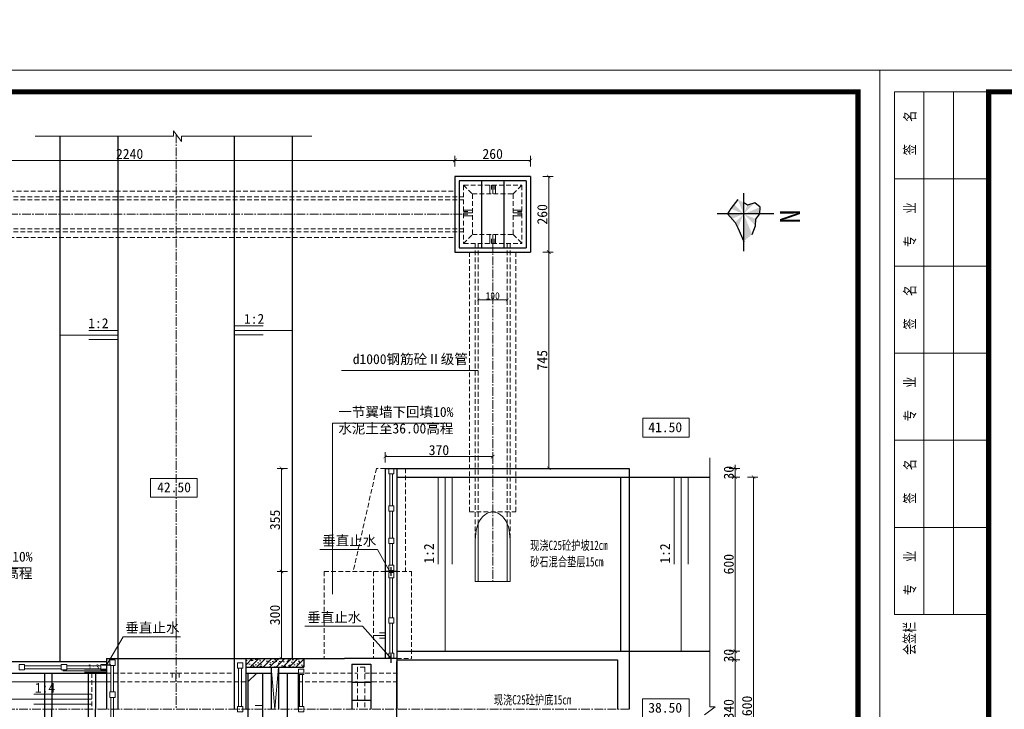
# Model space of a CAD drawing. Extents: x -13074 to 1448651, y 3648755 to 8081248.
# Tile 30 of 173: x 557729 to 558068, y 3858562 to 3858800. Entities that reach past the tile are written whole.
import ezdxf

# ---------------------------------------------------------------- set-up
doc = ezdxf.new("R2010")
doc.units = 0
doc.header["$PDMODE"] = 32
doc.header["$PDSIZE"] = 0.2
doc.linetypes.add('CENTER2', pattern=[1.125, 0.75, -0.125, 0.125, -0.125])
doc.linetypes.add('HIDDEN2', pattern=[0.1875, 0.125, -0.0625])
doc.layers.get('0').update_dxf_attribs({"linetype": 'CONTINUOUS'})
doc.layers.get('Defpoints').update_dxf_attribs({"linetype": 'CONTINUOUS'})
for name, color, linetype, lineweight in [('0.09标注线', 3, 'CONTINUOUS', 9), ('0.15红线', 1, 'CONTINUOUS', 15), ('0.15虚线', 1, 'HIDDEN2', 15), ('0.30粗线', 7, 'CONTINUOUS', 30), ('2000图框', 7, 'CONTINUOUS', 30), ('SHEET', 1, 'CONTINUOUS', 15), ('新建路', 7, 'CONTINUOUS', 40), ('细实线', 3, 'CONTINUOUS', 20)]:
    doc.layers.add(name, color=color, linetype=linetype, lineweight=lineweight)
doc.layers.add('DIM', color=3, linetype='CONTINUOUS')
doc.layers.add('PUB_DIM', color=3, linetype='CONTINUOUS')
doc.styles.add('-仿宋_GB2312', font='FangSong_GB2312.ttf')
doc.styles.add('FHZ', font='FangSong_GB2312.ttf', dxfattribs={"width": 0.707, "height": 300})
doc.styles.add('TSSD_Dimension', font='tssdeng.shx', dxfattribs={"width": 0.7, "bigfont": '1hztxt.shx'})
doc.dimstyles.new('TSSD_100_100', dxfattribs={"dimtxt": 300, "dimasz": 100, "dimexe": 100, "dimexo": 250, "dimgap": 100, "dimtad": 1, "dimdec": 0, "dimzin": 0, "dimdsep": 46, "dimtxsty": 'TSSD_Dimension', "dimblk": 'ARCHTICK', "dimcen": 0, "dimdle": 100, "dimclrt": 7, "dimadec": 0, "dimazin": 0, "dimtfac": 1, "dimtdec": 0, "dimtix": 1, "dimtmove": 2, "dimatfit": 3, "dimfxl": 1, "dimtolj": 1, "dimtzin": 0, "dimarcsym": 0})
doc.dimstyles.new('zzzz STANDARD', dxfattribs={"dimtxt": 2.3, "dimasz": 1, "dimexe": 1.25, "dimexo": 1.5, "dimgap": 0.2, "dimtad": 1, "dimdec": 0, "dimlfac": 10, "dimzin": 0, "dimdsep": 46, "dimtxsty": '-仿宋_GB2312', "dimblk": 'ARCHTICK', "dimcen": 0.09, "dimadec": 0, "dimazin": 0, "dimtfac": 1, "dimtdec": 0, "dimtix": 1, "dimtmove": 2, "dimatfit": 3, "dimfxl": 1.7, "dimfxlon": 1, "dimtolj": 1, "dimtzin": 0, "dimlwd": 9, "dimlwe": 9, "dimarcsym": 0})
doc.dimstyles.new('副本 (5) (2) STANDARD', dxfattribs={"dimtxt": 2.3, "dimasz": 1, "dimexe": 1.25, "dimexo": 1.5, "dimgap": 0.2, "dimtad": 1, "dimdec": 1, "dimzin": 0, "dimdsep": 46, "dimtxsty": '-仿宋_GB2312', "dimblk": 'ARCHTICK', "dimcen": 0.09, "dimadec": 0, "dimazin": 0, "dimtfac": 1, "dimtdec": 1, "dimtix": 1, "dimtmove": 2, "dimatfit": 3, "dimfxl": 1.7, "dimfxlon": 1, "dimtolj": 1, "dimtzin": 0, "dimlwd": 9, "dimlwe": 9, "dimarcsym": 0})

# ---------------------------------------------------------------- blocks, each defined once
blk = doc.blocks.new('_ARCHTICK')
at = {"color": 0, "linetype": 'ByBlock', "const_width": 0.15}
blk.add_lwpolyline([(-0.5, -0.5), (0.5, 0.5)], dxfattribs=at)
blk = doc.blocks.new('*D2132')
at = {"layer": '0.09标注线', "color": 0, "linetype": 'Continuous', "lineweight": 9}
for p, q in [((557973.6, 3858642.31), (557977.22, 3858642.31)), ((557975.7, 3858642.31), (557975.7, 3858582.31)), ((557973.6, 3858582.31), (557977.22, 3858582.31))]:
    blk.add_line(p, q, dxfattribs=at)
at = {"layer": 'Defpoints', "color": 0, "linetype": 'Continuous', "lineweight": 13}
for p in [(557936.19, 3858642.31, 0.15), (557939.19, 3858582.31), (557975.7, 3858582.31)]:
    blk.add_point(p, dxfattribs=at)
at = {"layer": '0.09标注线', "color": 0, "linetype": 'Continuous', "lineweight": 9, "xscale": 1.21, "yscale": 1.21, "zscale": 1.21}
for p, rotation in [((557975.7, 3858642.31), 90), ((557975.7, 3858582.31), 270)]:
    blk.add_blockref('_ARCHTICK', p, dxfattribs=dict(at, rotation=rotation))
at = {"layer": '0.09标注线', "color": 0, "linetype": 'Continuous', "lineweight": 13, "insert": (557973.47, 3858612.31), "char_height": 3.45, "attachment_point": 5, "rotation": 90, "style": '-仿宋_GB2312'}
blk.add_mtext('\\A1;600', dxfattribs=at)
blk = doc.blocks.new('*D2133')
at = {"layer": '0.09标注线', "color": 0, "linetype": 'Continuous', "lineweight": 9}
for p, q in [((557973.6, 3858582.31), (557977.22, 3858582.31)), ((557975.7, 3858582.31), (557975.7, 3858583.52)), ((557975.7, 3858582.31), (557975.7, 3858579.31)), ((557973.6, 3858579.31), (557977.22, 3858579.31)), ((557975.7, 3858579.31), (557975.7, 3858578.1))]:
    blk.add_line(p, q, dxfattribs=at)
at = {"layer": 'Defpoints', "color": 0, "linetype": 'Continuous', "lineweight": 13}
for p in [(557939.19, 3858582.31), (557935.19, 3858579.31), (557975.7, 3858579.31)]:
    blk.add_point(p, dxfattribs=at)
at = {"layer": '0.09标注线', "color": 0, "linetype": 'Continuous', "lineweight": 9, "xscale": 1.21, "yscale": 1.21, "zscale": 1.21}
for p, rotation in [((557975.7, 3858582.31), 270), ((557975.7, 3858579.31), 90)]:
    blk.add_blockref('_ARCHTICK', p, dxfattribs=dict(at, rotation=rotation))
at = {"layer": '0.09标注线', "color": 0, "linetype": 'Continuous', "lineweight": 13, "insert": (557973.47, 3858580.81), "char_height": 3.45, "attachment_point": 5, "rotation": 90, "style": '-仿宋_GB2312'}
blk.add_mtext('\\A1;30', dxfattribs=at)
blk = doc.blocks.new('*D2137')
at = {"layer": '0.09标注线', "color": 0, "linetype": 'Continuous', "lineweight": 9}
for p, q in [((557973.6, 3858579.31), (557977.22, 3858579.31)), ((557975.7, 3858545.32), (557975.7, 3858579.31)), ((557973.6, 3858545.32), (557977.22, 3858545.32))]:
    blk.add_line(p, q, dxfattribs=at)
at = {"layer": 'Defpoints', "color": 0, "linetype": 'Continuous', "lineweight": 13}
for p in [(557935.19, 3858579.31), (557975.7, 3858579.31), (557935.19, 3858545.32, 0.14)]:
    blk.add_point(p, dxfattribs=at)
at = {"layer": '0.09标注线', "color": 0, "linetype": 'Continuous', "lineweight": 9, "xscale": 1.21, "yscale": 1.21, "zscale": 1.21}
for p, rotation in [((557975.7, 3858579.31), 90), ((557975.7, 3858545.32), 270)]:
    blk.add_blockref('_ARCHTICK', p, dxfattribs=dict(at, rotation=rotation))
at = {"layer": '0.09标注线', "color": 0, "linetype": 'Continuous', "lineweight": 13, "insert": (557973.47, 3858562.32), "char_height": 3.45, "attachment_point": 5, "rotation": 90, "style": '-仿宋_GB2312'}
blk.add_mtext('\\A1;340', dxfattribs=at)
blk = doc.blocks.new('*D2138')
at = {"layer": '0.09标注线', "color": 0, "linetype": 'Continuous', "lineweight": 9}
for p, q in [((557979.89, 3858642.31), (557983.51, 3858642.31)), ((557981.99, 3858642.31), (557981.99, 3858482.31)), ((557979.89, 3858482.31), (557983.51, 3858482.31))]:
    blk.add_line(p, q, dxfattribs=at)
at = {"layer": 'Defpoints', "color": 0, "linetype": 'Continuous', "lineweight": 13}
for p in [(557939.19, 3858642.31, 0.16), (557939.19, 3858482.31, 0.16), (557981.99, 3858482.31)]:
    blk.add_point(p, dxfattribs=at)
at = {"layer": '0.09标注线', "color": 0, "linetype": 'Continuous', "lineweight": 9, "xscale": 1.21, "yscale": 1.21, "zscale": 1.21}
for p, rotation in [((557981.99, 3858642.31), 90), ((557981.99, 3858482.31), 270)]:
    blk.add_blockref('_ARCHTICK', p, dxfattribs=dict(at, rotation=rotation))
at = {"layer": '0.09标注线', "color": 0, "linetype": 'Continuous', "lineweight": 13, "insert": (557979.77, 3858562.31), "char_height": 3.45, "attachment_point": 5, "rotation": 90, "style": '-仿宋_GB2312'}
blk.add_mtext('\\A1;1600', dxfattribs=at)
blk = doc.blocks.new('*D2152')
at = {"layer": '0.09标注线', "color": 0, "linetype": 'Continuous', "lineweight": 9}
for p, q in [((557975.7, 3858645.31), (557975.7, 3858646.52)), ((557973.6, 3858645.31), (557977.22, 3858645.31)), ((557975.7, 3858642.31), (557975.7, 3858645.31)), ((557973.6, 3858642.31), (557977.22, 3858642.31)), ((557975.7, 3858642.31), (557975.7, 3858641.1))]:
    blk.add_line(p, q, dxfattribs=at)
at = {"layer": 'Defpoints', "color": 0, "linetype": 'Continuous', "lineweight": 13}
for p in [(557939.19, 3858645.31, -0.38), (557975.7, 3858645.31), (557939.19, 3858642.31, -0.38)]:
    blk.add_point(p, dxfattribs=at)
at = {"layer": '0.09标注线', "color": 0, "linetype": 'Continuous', "lineweight": 9, "xscale": 1.21, "yscale": 1.21, "zscale": 1.21}
for p, rotation in [((557975.7, 3858645.31), 270), ((557975.7, 3858642.31), 90)]:
    blk.add_blockref('_ARCHTICK', p, dxfattribs=dict(at, rotation=rotation))
at = {"layer": '0.09标注线', "color": 0, "linetype": 'Continuous', "lineweight": 13, "insert": (557973.47, 3858643.81), "char_height": 3.45, "attachment_point": 5, "rotation": 90, "style": '-仿宋_GB2312'}
blk.add_mtext('\\A1;30', dxfattribs=at)
blk = doc.blocks.new('*D2155')
at = {"layer": '0.09标注线', "color": 0, "linetype": 'Continuous', "lineweight": 9}
for p, q in [((557821.57, 3858609.81), (557817.95, 3858609.81)), ((557819.47, 3858609.81), (557819.47, 3858579.81)), ((557821.57, 3858579.81), (557817.95, 3858579.81))]:
    blk.add_line(p, q, dxfattribs=at)
at = {"layer": 'Defpoints', "color": 0, "linetype": 'Continuous', "lineweight": 13}
for p in [(557834.19, 3858609.81, 0), (557819.47, 3858579.81), (557851.19, 3858579.81)]:
    blk.add_point(p, dxfattribs=at)
at = {"layer": '0.09标注线', "color": 0, "linetype": 'Continuous', "lineweight": 9, "xscale": 1.21, "yscale": 1.21, "zscale": 1.21}
for p, rotation in [((557819.47, 3858609.81), 90), ((557819.47, 3858579.81), 270)]:
    blk.add_blockref('_ARCHTICK', p, dxfattribs=dict(at, rotation=rotation))
at = {"layer": '0.09标注线', "color": 0, "linetype": 'Continuous', "lineweight": 13, "insert": (557817.25, 3858594.81), "char_height": 3.45, "attachment_point": 5, "rotation": 90, "style": '-仿宋_GB2312'}
blk.add_mtext('\\A1;300', dxfattribs=at)
blk = doc.blocks.new('*D2156')
at = {"layer": '0.09标注线', "color": 0, "linetype": 'Continuous', "lineweight": 9}
for p, q in [((557821.57, 3858645.31), (557817.95, 3858645.31)), ((557819.47, 3858609.81), (557819.47, 3858645.31)), ((557821.57, 3858609.81), (557817.95, 3858609.81))]:
    blk.add_line(p, q, dxfattribs=at)
at = {"layer": 'Defpoints', "color": 0, "linetype": 'Continuous', "lineweight": 13}
for p in [(557819.47, 3858645.31), (557855.19, 3858645.31, -0.54), (557834.19, 3858609.81, -0.54)]:
    blk.add_point(p, dxfattribs=at)
at = {"layer": '0.09标注线', "color": 0, "linetype": 'Continuous', "lineweight": 9, "xscale": 1.21, "yscale": 1.21, "zscale": 1.21}
for p, rotation in [((557819.47, 3858645.31), 90), ((557819.47, 3858609.81), 270)]:
    blk.add_blockref('_ARCHTICK', p, dxfattribs=dict(at, rotation=rotation))
at = {"layer": '0.09标注线', "color": 0, "linetype": 'Continuous', "lineweight": 13, "insert": (557817.25, 3858627.56), "char_height": 3.45, "attachment_point": 5, "rotation": 90, "style": '-仿宋_GB2312'}
blk.add_mtext('\\A1;355', dxfattribs=at)
blk = doc.blocks.new('*D2175')
at = {"layer": '0.09标注线', "color": 0, "linetype": 'Continuous', "lineweight": 9}
for p, q in [((557879.19, 3858749.28), (557879.19, 3858752.9)), ((557905.19, 3858749.28), (557905.19, 3858752.9)), ((557879.19, 3858751.38), (557905.19, 3858751.38))]:
    blk.add_line(p, q, dxfattribs=at)
at = {"layer": 'Defpoints', "color": 0, "linetype": 'Continuous', "lineweight": 13}
for p in [(557905.19, 3858751.38), (557879.19, 3858745.81, 0.08), (557905.19, 3858745.81, 0.08)]:
    blk.add_point(p, dxfattribs=at)
at = {"layer": '0.09标注线', "color": 0, "linetype": 'Continuous', "lineweight": 9, "xscale": 1.21, "yscale": 1.21, "zscale": 1.21, "rotation": 180}
blk.add_blockref('_ARCHTICK', (557879.19, 3858751.38), dxfattribs=at)
at = {"layer": '0.09标注线', "color": 0, "linetype": 'Continuous', "lineweight": 9, "xscale": 1.21, "yscale": 1.21, "zscale": 1.21}
blk.add_blockref('_ARCHTICK', (557905.19, 3858751.38), dxfattribs=at)
at = {"layer": '0.09标注线', "color": 0, "linetype": 'Continuous', "lineweight": 13, "insert": (557892.19, 3858753.6), "char_height": 3.45, "attachment_point": 5, "style": '-仿宋_GB2312'}
blk.add_mtext('\\A1;260', dxfattribs=at)
blk = doc.blocks.new('*D2176')
at = {"layer": '0.09标注线', "color": 0, "linetype": 'Continuous', "lineweight": 9}
for p, q in [((557909.4, 3858745.81), (557913.02, 3858745.81)), ((557911.5, 3858745.81), (557911.5, 3858719.81)), ((557909.4, 3858719.81), (557913.02, 3858719.81))]:
    blk.add_line(p, q, dxfattribs=at)
at = {"layer": 'Defpoints', "color": 0, "linetype": 'Continuous', "lineweight": 13}
for p in [(557892.19, 3858745.81, 0.08), (557892.19, 3858719.81, 0.08), (557911.5, 3858719.81)]:
    blk.add_point(p, dxfattribs=at)
at = {"layer": '0.09标注线', "color": 0, "linetype": 'Continuous', "lineweight": 9, "xscale": 1.21, "yscale": 1.21, "zscale": 1.21}
for p, rotation in [((557911.5, 3858745.81), 90), ((557911.5, 3858719.81), 270)]:
    blk.add_blockref('_ARCHTICK', p, dxfattribs=dict(at, rotation=rotation))
at = {"layer": '0.09标注线', "color": 0, "linetype": 'Continuous', "lineweight": 13, "insert": (557909.27, 3858732.81), "char_height": 3.45, "attachment_point": 5, "rotation": 90, "style": '-仿宋_GB2312'}
blk.add_mtext('\\A1;260', dxfattribs=at)
blk = doc.blocks.new('*D2177')
at = {"layer": '0.09标注线', "color": 0, "linetype": 'Continuous', "lineweight": 9}
for p, q in [((557909.4, 3858719.81), (557913.02, 3858719.81)), ((557911.5, 3858719.81), (557911.5, 3858645.31)), ((557909.4, 3858645.31), (557913.02, 3858645.31))]:
    blk.add_line(p, q, dxfattribs=at)
at = {"layer": 'Defpoints', "color": 0, "linetype": 'Continuous', "lineweight": 13}
for p in [(557879.19, 3858719.81, -0.26), (557878.1, 3858645.31, -0.2), (557911.5, 3858645.31)]:
    blk.add_point(p, dxfattribs=at)
at = {"layer": '0.09标注线', "color": 0, "linetype": 'Continuous', "lineweight": 9, "xscale": 1.21, "yscale": 1.21, "zscale": 1.21}
for p, rotation in [((557911.5, 3858719.81), 90), ((557911.5, 3858645.31), 270)]:
    blk.add_blockref('_ARCHTICK', p, dxfattribs=dict(at, rotation=rotation))
at = {"layer": '0.09标注线', "color": 0, "linetype": 'Continuous', "lineweight": 13, "insert": (557909.27, 3858682.56), "char_height": 3.45, "attachment_point": 5, "rotation": 90, "style": '-仿宋_GB2312'}
blk.add_mtext('\\A1;745', dxfattribs=at)
blk = doc.blocks.new('*D2178')
at = {"layer": '0.09标注线', "color": 0, "linetype": 'Continuous', "lineweight": 9}
for p, q in [((557655.19, 3858749.28), (557655.19, 3858752.9)), ((557879.19, 3858749.28), (557879.19, 3858752.9)), ((557655.19, 3858751.38), (557879.19, 3858751.38))]:
    blk.add_line(p, q, dxfattribs=at)
at = {"layer": 'Defpoints', "color": 0, "linetype": 'Continuous', "lineweight": 13}
for p in [(557879.19, 3858751.38), (557655.19, 3858719.81, -0.52), (557879.19, 3858719.81, -0.26)]:
    blk.add_point(p, dxfattribs=at)
at = {"layer": '0.09标注线', "color": 0, "linetype": 'Continuous', "lineweight": 9, "xscale": 1.21, "yscale": 1.21, "zscale": 1.21, "rotation": 180}
blk.add_blockref('_ARCHTICK', (557655.19, 3858751.38), dxfattribs=at)
at = {"layer": '0.09标注线', "color": 0, "linetype": 'Continuous', "lineweight": 9, "xscale": 1.21, "yscale": 1.21, "zscale": 1.21}
blk.add_blockref('_ARCHTICK', (557879.19, 3858751.38), dxfattribs=at)
at = {"layer": '0.09标注线', "color": 0, "linetype": 'Continuous', "lineweight": 13, "insert": (557767.19, 3858753.6), "char_height": 3.45, "attachment_point": 5, "style": '-仿宋_GB2312'}
blk.add_mtext('\\A1;2240', dxfattribs=at)
blk = doc.blocks.new('*D1656')
at = {"layer": 'Defpoints', "color": 0, "lineweight": 13}
for p in [(795706, 267581), (795535, 266220), (795733, 266164), (795134, 265865), (795134, 265865)]:
    blk.add_point(p, dxfattribs=at)
at = {"layer": 'PUB_DIM', "color": 0, "lineweight": -2}
blk.add_arc((795134, 265865), 536, 26.5651, 71.5651, dxfattribs=at)
at = {"layer": 'PUB_DIM', "color": 0, "lineweight": -2, "xscale": 100, "yscale": 100, "zscale": 100}
for p, rotation in [((795303, 266373), 161.5650511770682), ((795614, 266104), 296.5650511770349)]:
    blk.add_blockref('_ARCHTICK', p, dxfattribs=dict(at, rotation=rotation))
blk = doc.blocks.new('*D3561')
at = {"layer": '0.09标注线', "color": 0, "linetype": 'Continuous', "lineweight": 9}
for p, q in [((557855.19, 3858647.29), (557855.19, 3858650.87)), ((557892.19, 3858647.29), (557892.19, 3858650.87)), ((557855.19, 3858649.35), (557892.19, 3858649.35))]:
    blk.add_line(p, q, dxfattribs=at)
at = {"layer": 'Defpoints', "color": 0, "linetype": 'Continuous', "lineweight": 13}
for p in [(557892.19, 3858649.35), (557855.19, 3858645.31, -0.83), (557892.19, 3858645.31, -0.83)]:
    blk.add_point(p, dxfattribs=at)
at = {"layer": '0.09标注线', "color": 0, "linetype": 'Continuous', "lineweight": 9, "xscale": 1.21, "yscale": 1.21, "zscale": 1.21, "rotation": 180}
blk.add_blockref('_ARCHTICK', (557855.19, 3858649.35), dxfattribs=at)
at = {"layer": '0.09标注线', "color": 0, "linetype": 'Continuous', "lineweight": 9, "xscale": 1.21, "yscale": 1.21, "zscale": 1.21}
blk.add_blockref('_ARCHTICK', (557892.19, 3858649.35), dxfattribs=at)
at = {"layer": '0.09标注线', "color": 0, "linetype": 'Continuous', "lineweight": 13, "insert": (557873.69, 3858651.58), "char_height": 3.45, "attachment_point": 5, "style": '-仿宋_GB2312'}
blk.add_mtext('\\A1;370', dxfattribs=at)
blk = doc.blocks.new('123')
at = {"layer": 'PUB_DIM', "color": 7}
dim = blk.add_angular_dim_2l(base=(795535.2, 266220.4), line1=((795732.5, 266163.8), (795133.8, 265864.5)), line2=((795133.8, 265864.5), (795706, 267580.9)), text=' ', dimstyle='TSSD_100_100', dxfattribs=at)
dim.commit()
dim.dimension.update_dxf_attribs({"geometry": '*D1656', "text_midpoint": (426562.1, 722353.3)})

msp = doc.modelspace()

# ---------------------------------------------------------------- hatches: boundary and pattern name
at = {"layer": '0.09标注线', "linetype": 'Continuous', "lineweight": 13}
h = msp.add_hatch(dxfattribs=at)
h.set_pattern_fill('AR-CONC', color=256, scale=0.02, style=0)
h.set_pattern_definition([(50, (557804.1894, 3858576.814), (3.6437, -0.3188), [0.381, -4.191]), (355, (557804.1894, 3858576.814), (-0.70486, 3.82113), [0.3048, -3.3528]), (100.451, (557804.493, 3858576.7875), (2.93885, 3.50233), [0.3238, -3.5618]), (46.184, (557804.1894, 3858577.83), (5.4216, -0.84085), [0.5715, -6.2865]), (96.636, (557804.641, 3858577.76), (4.7481, 4.9485), [0.4857, -5.3427]), (351.184, (557804.1894, 3858577.83), (4.7481, 4.9485), [0.4572, -5.0292]), (21, (557804.6974, 3858577.576), (3.0323, -2.0453), [0.381, -4.191]), (326, (557804.6974, 3858577.576), (1.23604, 3.68376), [0.3048, -3.3528]), (71.451, (557804.95, 3858577.4056), (4.26833, 1.63846), [0.3238, -3.5618]), (37.5, (557804.1894, 3858576.814), (0.06177, 1.6911), [0, -3.31216, 0, -3.4036, 0, -3.3655]), (7.5, (557804.1894, 3858576.814), (1.3364, 2.00361), [0, -1.94056, 0, -3.23596, 0, -1.2827]), (327.5, (557803.0565, 3858576.814), (2.71181, -0.114575), [0, -1.27, 0, -3.9624, 0, -5.2578]), (317.5, (557802.5485, 3858576.814), (2.96258, 0.50853), [0, -1.651, 0, -2.63144, 0, -3.7338])])
h.paths.add_polyline_path([(557807.189, 3858579.814), (557807.189, 3858576.814), (557807.189, 3858576.814), (557807.189, 3858579.814)])
h.paths.add_polyline_path([(557827.19, 3858576.814), (557827.19, 3858579.814), (557807.189, 3858579.814), (557807.189, 3858576.814)])
h = msp.add_hatch(dxfattribs=at)
h.set_pattern_fill('ANSI31', color=256, scale=0.5, style=0)
h.set_pattern_definition([(45, (557804.1894, 3858576.814), (-1.12253, 1.12253), [])])
h.paths.add_polyline_path([(557807.189, 3858579.814), (557807.189, 3858576.814), (557807.189, 3858576.814), (557807.189, 3858579.814)])
h.paths.add_polyline_path([(557827.19, 3858576.814), (557827.19, 3858579.814), (557807.189, 3858579.814), (557807.189, 3858576.814)])
at = {"layer": '2000图框', "lineweight": -3}
h = msp.add_hatch(color=7, dxfattribs=at)
h.paths.add_polyline_path([(557981.509, 3858725.903), (557978.594, 3858732.932), (557978.598, 3858723.487)])
h.paths.add_polyline_path([(557982.713, 3858728.816), (557982.8, 3858731.192), (557978.594, 3858732.932)])
h.paths.add_polyline_path([(557984.128, 3858732.934), (557984.226, 3858735.268), (557978.594, 3858732.932)])
h.paths.add_polyline_path([(557982.425, 3858736.767), (557979.868, 3858736.011), (557978.594, 3858732.932)])
h.paths.add_polyline_path([(557978.594, 3858732.932), (557978.592, 3858736.909), (557976.538, 3858737.887)])
h.paths.add_polyline_path([(557978.594, 3858732.932), (557975.285, 3858736.237), (557974.165, 3858734.764)])
h.paths.add_polyline_path([(557978.594, 3858732.932), (557973.06, 3858732.929), (557974.565, 3858731.261)])
h.paths.add_polyline_path([(557978.594, 3858732.932), (557975.685, 3858730.02), (557976.623, 3858728.167)])

# ---------------------------------------------------------------- linework, layer by layer
at = {"layer": '0.09标注线', "ltscale": 0.005}
for p, q in [((557734.726, 3858759.722, -0.553), (557782.289, 3858759.722, -0.553)), ((557782.289, 3858761.587, -0.553), (557785.019, 3858757.858, -0.553)), ((557782.289, 3858759.722, -0.553), (557782.289, 3858761.587, -0.553)), ((557785.019, 3858759.722, -0.553), (557829.936, 3858759.722, -0.553)), ((557785.019, 3858757.858, -0.553), (557785.019, 3858759.722, -0.553)), ((557817.189, 3858562.314, 1.671), (557815.939, 3858576.814, 0.648)), ((557818.439, 3858576.814, 0.669), (557817.189, 3858562.314, 1.159)), ((557968.806, 3858563.198, -0.493), (557965.078, 3858560.467, -0.493)), ((557966.942, 3858563.198, -0.493), (557968.806, 3858563.198, -0.493))]:
    msp.add_line(p, q, dxfattribs=at)
at = {"layer": '0.09标注线', "linetype": 'Continuous', "lineweight": 13}
for p, q in [((557891.172, 3858742.812, -0.83), (557891.172, 3858739.812, -0.83)), ((557891.73, 3858742.812, -0.83), (557891.73, 3858741.312, -0.83)), ((557892.189, 3858742.812, -0.83), (557892.189, 3858739.812, -0.83)), ((557892.748, 3858742.812, -0.83), (557892.748, 3858741.312, -0.83)), ((557893.207, 3858742.812, -0.83), (557893.207, 3858739.812, -0.83)), ((557882.189, 3858734.29, -0.83), (557885.189, 3858734.29, -0.83)), ((557882.189, 3858733.83, -0.83), (557883.689, 3858733.83, -0.83)), ((557882.189, 3858733.272, -0.83), (557885.189, 3858733.272, -0.83)), ((557882.189, 3858732.812, -0.83), (557883.689, 3858732.812, -0.83)), ((557882.189, 3858732.254, -0.83), (557885.189, 3858732.254, -0.83)), ((557902.189, 3858734.29, -0.83), (557899.189, 3858734.29, -0.83)), ((557902.189, 3858733.272, -0.83), (557899.189, 3858733.272, -0.83)), ((557902.189, 3858732.254, -0.83), (557899.189, 3858732.254, -0.83)), ((557902.189, 3858733.83, -0.83), (557900.689, 3858733.83, -0.83)), ((557902.189, 3858732.812, -0.83), (557900.689, 3858732.812, -0.83)), ((557891.172, 3858722.812, -0.83), (557891.172, 3858725.812, -0.83)), ((557892.189, 3858722.812, -0.83), (557892.189, 3858725.812, -0.83)), ((557893.207, 3858722.812, -0.83), (557893.207, 3858725.812, -0.83)), ((557891.73, 3858722.812, -0.83), (557891.73, 3858724.312, -0.83)), ((557892.748, 3858722.812, -0.83), (557892.748, 3858724.312, -0.83)), ((557837.046, 3858602.002, -0.294), (557837.046, 3858660.886, -0.331)), ((557966.942, 3858563.198, -0.493), (557966.942, 3858648.973, -0.493)), ((557852.483, 3858617.317, -0.868), (557857.293, 3858608.814, -0.83)), ((557898.189, 3858606.314, -0.83), (557886.189, 3858606.314, -0.83)), ((557859.189, 3858579.814, -0.493), (557859.189, 3858599.925, -0.493)), ((557847.33, 3858590.907, -1.127), (557857.293, 3858579.814, -0.493)), ((557764.961, 3858587.299, -1.642), (557759.189, 3858577.495, -1.089)), ((557855.189, 3858587.766, -0.83), (557851.189, 3858587.766, -0.83)), ((557855.189, 3858588.67, -0.83), (557853.189, 3858588.67, -0.83)), ((557855.189, 3858586.863, -0.83), (557853.189, 3858586.863, -0.83)), ((557759.189, 3858575.599, -1.089), (557744.189, 3858575.599, -1.089)), ((557759.189, 3858576.098, -1.089), (557751.689, 3858576.098, -1.089)), ((557759.189, 3858575.119, -1.089), (557751.689, 3858575.119, -1.089)), ((557781.841, 3858574.814, -0.553), (557781.841, 3858573.314, -0.553)), ((557783.065, 3858574.814, -0.553), (557783.065, 3858571.814, -0.553)), ((557784.227, 3858574.814, -0.553), (557784.227, 3858573.314, -0.553)), ((557807.939, 3858571.814, 1.245), (557810.942, 3858574.814, -0.242)), ((557754.189, 3858565.821, -1.089), (557714.189, 3858565.821, -0.752)), ((557754.189, 3858567.575, -1.089), (557734.189, 3858567.575, -0.921)), ((557754.189, 3858564.068, -1.089), (557734.189, 3858564.068, -0.921)), ((557812.939, 3858563.686, 1.245), (557810.439, 3858563.686, 1.245))]:
    msp.add_line(p, q, dxfattribs=at)
at = {"layer": '0.09标注线', "color": 3, "lineweight": 9}
for p, q in [((557887.189, 3858679.025, -0.83), (557840.173, 3858679.025, -0.83)), ((557877.635, 3858660.886, -0.331), (557837.046, 3858660.886, -0.331)), ((557852.483, 3858617.317, -0.868), (557832.716, 3858617.317, -0.868)), ((557732.734, 3858611.045, -0.571), (557689.189, 3858611.045, -0.571)), ((557847.33, 3858590.907, -1.127), (557827.563, 3858590.907, -1.127)), ((557784.728, 3858587.299, -1.642), (557764.961, 3858587.299, -1.642)), ((557659.189, 3858571.814, -1.089), (557759.189, 3858571.814, -1.089))]:
    msp.add_line(p, q, dxfattribs=at)
at = {"layer": '0.09标注线'}
for p, q in [((557959.83, 3858662.545), (557943.834, 3858662.545)), ((557943.834, 3858662.545), (557943.834, 3858656.092)), ((557959.83, 3858656.092), (557959.83, 3858662.545)), ((557943.834, 3858656.092), (557959.83, 3858656.092)), ((557790.407, 3858641.788, -1.089), (557774.411, 3858641.788, -1.089)), ((557774.411, 3858641.788, -1.089), (557774.411, 3858635.335, -1.089)), ((557790.407, 3858635.335, -1.089), (557790.407, 3858641.788, -1.089)), ((557774.411, 3858635.335, -1.089), (557790.407, 3858635.335, -1.089)), ((557959.814, 3858565.931, -0.83), (557943.818, 3858565.931, -0.83)), ((557943.818, 3858565.931, -0.83), (557943.818, 3858559.479, -0.83)), ((557959.814, 3858559.479, -0.83), (557959.814, 3858565.931, -0.83))]:
    msp.add_line(p, q, dxfattribs=at)
at = {"layer": '0.09标注线', "linetype": 'Continuous', "lineweight": 13}
for points in [[(557892.189, 3858630.312, -0.83), (557890.196, 3858629.809, -0.241), (557887.695, 3858627.27, 0.101), (557886.189, 3858618.214, -0.83), (557886.189, 3858612.506, -0.83), (557886.189, 3858606.314, -0.83)], [(557892.189, 3858630.312, -0.83), (557894.182, 3858629.809, -0.241), (557896.684, 3858627.27, 0.101), (557898.189, 3858618.214, -0.83), (557898.189, 3858612.506, -0.83), (557898.189, 3858606.314, -0.83)]]:
    msp.add_spline(points, degree=3, dxfattribs=at)
for p in [(557888.356, 3858744.312, -0.83), (557896.023, 3858744.312, -0.83)]:
    msp.add_point(p, dxfattribs=at)
at = {"layer": '0.15红线', "color": 7}
for p, q in [((557856.75, 3858632.449, -0.531), (557856.75, 3858643.439, -0.531)), ((557857.719, 3858643.439, -0.531), (557857.719, 3858632.449, -0.531)), ((557856.75, 3858621.257, -0.531), (557856.75, 3858630.574, -0.531)), ((557857.719, 3858630.574, -0.531), (557857.719, 3858621.257, -0.531)), ((557856.75, 3858611.978, -0.531), (557856.75, 3858619.382, -0.531)), ((557857.719, 3858619.382, -0.531), (557857.719, 3858611.978, -0.531)), ((557856.75, 3858593.874, -0.531), (557856.75, 3858607.581, -0.531)), ((557857.719, 3858607.581, -0.531), (557857.719, 3858593.874, -0.531)), ((557856.75, 3858581.689, -0.531), (557856.75, 3858591.999, -0.531)), ((557857.719, 3858591.999, -0.531), (557857.719, 3858581.689, -0.531)), ((557731.064, 3858577.236, -1.127), (557743.664, 3858577.236, -1.127)), ((557743.664, 3858576.268, -1.127), (557731.064, 3858576.268, -1.127)), ((557745.539, 3858577.236, -1.127), (557757.314, 3858577.236, -1.127)), ((557757.314, 3858576.268, -1.127), (557745.539, 3858576.268, -1.127)), ((557760.74, 3858568.312, -1.127), (557760.74, 3858577.431, -1.127)), ((557761.709, 3858577.431, -1.127), (557761.709, 3858568.312, -1.127)), ((557804.712, 3858563.34, 0.295), (557804.712, 3858576.495, 0.295)), ((557805.681, 3858576.495, 0.295), (557805.681, 3858563.34, 0.295)), ((557825.732, 3858563.34, 0.295), (557825.732, 3858574.293, 0.295)), ((557826.701, 3858574.293, 0.295), (557826.701, 3858563.34, 0.295)), ((557760.74, 3858566.437, -1.127), (557760.74, 3858558.526, -1.127)), ((557761.709, 3858558.526, -1.127), (557761.709, 3858566.437, -1.127))]:
    msp.add_line(p, q, dxfattribs=at)
for points, elevation in [([(557858.18, 3858643.439), (557856.405, 3858643.439), (557856.405, 3858645.314), (557858.18, 3858645.314)], -0.493), ([(557858.18, 3858630.574), (557856.405, 3858630.574), (557856.405, 3858632.449), (557858.18, 3858632.449)], -0.493), ([(557858.18, 3858619.382), (557856.405, 3858619.382), (557856.405, 3858621.257), (557858.18, 3858621.257)], -0.493), ([(557858.18, 3858610.103), (557856.405, 3858610.103), (557856.405, 3858611.978), (557858.18, 3858611.978)], -0.493), ([(557858.18, 3858607.581), (557856.405, 3858607.581), (557856.405, 3858609.456), (557858.18, 3858609.456)], -0.493), ([(557858.18, 3858591.999), (557856.405, 3858591.999), (557856.405, 3858593.874), (557858.18, 3858593.874)], -0.493), ([(557762.17, 3858577.431), (557760.395, 3858577.431), (557760.395, 3858579.306), (557762.17, 3858579.306)], -1.089), ([(557858.18, 3858579.814), (557856.405, 3858579.814), (557856.405, 3858581.689), (557858.18, 3858581.689)], -0.493), ([(557731.064, 3858577.697), (557731.064, 3858575.923), (557729.189, 3858575.923), (557729.189, 3858577.697)], -0.865), ([(557745.539, 3858577.697), (557745.539, 3858575.923), (557743.664, 3858575.923), (557743.664, 3858577.697)], -0.865), ([(557759.189, 3858577.697), (557759.189, 3858575.923), (557757.314, 3858575.923), (557757.314, 3858577.697)], -1.089), ([(557806.142, 3858576.495), (557804.367, 3858576.495), (557804.367, 3858578.37), (557806.142, 3858578.37)], 0.332), ([(557827.162, 3858574.293), (557825.387, 3858574.293), (557825.387, 3858576.168), (557827.162, 3858576.168)], 0.332), ([(557762.17, 3858566.437), (557760.395, 3858566.437), (557760.395, 3858568.312), (557762.17, 3858568.312)], -1.089), ([(557806.142, 3858563.34), (557804.367, 3858563.34), (557804.367, 3858561.465), (557806.142, 3858561.465)], 0.332), ([(557827.162, 3858563.34), (557825.387, 3858563.34), (557825.387, 3858561.465), (557827.162, 3858561.465)], 0.332)]:
    msp.add_lwpolyline(points, close=True, dxfattribs=dict(at, elevation=elevation))
at = {"layer": '0.15虚线', "ltscale": 13}
for p, q in [((557882.189, 3858742.812, -0.83), (557882.189, 3858722.812, -0.83)), ((557882.189, 3858742.812, -0.83), (557885.189, 3858739.812, -0.83)), ((557882.189, 3858742.812, -0.83), (557902.189, 3858742.812, -0.83)), ((557899.189, 3858739.812, -0.83), (557902.189, 3858742.812, -0.83)), ((557902.189, 3858742.812, -0.83), (557902.189, 3858722.812, -0.83)), ((557649.189, 3858738.812, -1.089), (557882.189, 3858738.812, -1.089)), ((557655.189, 3858740.812, -1.089), (557879.189, 3858740.812, -1.089)), ((557885.189, 3858739.812, -0.83), (557885.189, 3858725.812, -0.83)), ((557885.189, 3858739.812, -0.83), (557899.189, 3858739.812, -0.83)), ((557899.189, 3858739.812, -0.83), (557899.189, 3858725.812, -0.83)), ((557649.189, 3858737.812, -1.089), (557882.189, 3858737.812, -1.089)), ((557649.189, 3858727.812, -1.089), (557882.189, 3858727.812, -1.089)), ((557649.189, 3858726.812, -1.089), (557882.189, 3858726.812, -1.089)), ((557655.189, 3858724.812, -1.089), (557879.189, 3858724.812, -1.089)), ((557882.189, 3858722.812, -0.83), (557885.189, 3858725.812, -0.83)), ((557885.189, 3858725.812, -0.83), (557899.189, 3858725.812, -0.83)), ((557899.189, 3858725.812, -0.83), (557902.189, 3858722.812, -0.83)), ((557882.189, 3858722.812, -0.83), (557902.189, 3858722.812, -0.83)), ((557886.189, 3858722.812, -0.83), (557886.189, 3858606.314, -0.83)), ((557887.189, 3858722.812, -0.83), (557887.189, 3858606.314, -0.83)), ((557897.189, 3858722.812, -0.83), (557897.189, 3858606.314, -0.83)), ((557898.189, 3858722.812, -0.83), (557898.189, 3858606.314, -0.83)), ((557884.189, 3858719.812, -0.83), (557884.189, 3858630.314, -0.83)), ((557900.189, 3858719.812, -0.83), (557900.189, 3858630.314, -0.83)), ((557852.189, 3858645.314, -0.83), (557844.19, 3858609.814, -0.826)), ((557855.189, 3858645.314, -0.83), (557852.189, 3858645.314, -0.83)), ((557855.189, 3858645.314, -0.83), (557852.189, 3858645.314, -0.83)), ((557859.189, 3858645.314, -0.83), (557862.191, 3858645.312, -1.047)), ((557862.191, 3858645.314, -1.047), (557862.189, 3858609.814, -0.804)), ((557862.191, 3858645.314, -1.047), (557862.189, 3858609.814, -0.804)), ((557884.189, 3858630.314, -0.83), (557900.189, 3858630.314, -0.83)), ((557887.189, 3858626.621, -0.83), (557887.189, 3858606.314, -0.83)), ((557897.189, 3858626.621, -0.83), (557897.189, 3858606.314, -0.83)), ((557834.187, 3858609.814, -0.842), (557864.189, 3858609.814, -0.792)), ((557834.187, 3858609.814, -0.832), (557834.231, 3858579.814, -0.805)), ((557851.189, 3858609.814, -0.83), (557851.189, 3858579.814, -0.83)), ((557864.189, 3858609.814, -0.792), (557864.189, 3858579.814, -0.829)), ((557859.189, 3858579.814, -0.83), (557864.189, 3858579.814, -0.829)), ((557845.69, 3858576.814, -1.154), (557845.69, 3858562.314, -1.154)), ((557848.19, 3858576.814, -1.154), (557845.69, 3858576.814, -1.154)), ((557848.19, 3858576.814, -1.154), (557848.19, 3858562.314, -1.154)), ((557754.189, 3858574.814, -1.089), (557754.189, 3858562.314, -1.089)), ((557759.189, 3858574.814, -0.553), (557803.189, 3858574.814, -0.553)), ((557825.189, 3858574.814, -0.607), (557845.69, 3858574.814, -0.529)), ((557848.19, 3858574.814, -1.154), (557859.189, 3858574.814, -1.529)), ((557759.189, 3858571.814, -0.553), (557807.939, 3858571.814, -0.26)), ((557825.189, 3858571.814, -0.553), (557845.69, 3858571.814, -0.553)), ((557848.19, 3858571.814, -1.139), (557859.189, 3858571.814, -1.514))]:
    msp.add_line(p, q, dxfattribs=at)
at = {"layer": '0.30粗线'}
for p, q in [((557743.189, 3858759.722, -1.089), (557743.189, 3858578.814, -1.089)), ((557763.189, 3858759.722, -1.089), (557763.189, 3858562.314, -1.089)), ((557803.189, 3858759.722, -1.089), (557803.189, 3858562.314, -1.089)), ((557823.189, 3858759.722, -1.089), (557823.189, 3858579.814, -1.089)), ((557879.189, 3858745.812, -0.83), (557879.189, 3858719.812, -0.83)), ((557905.189, 3858745.812, -0.83), (557879.189, 3858745.812, -0.83)), ((557905.189, 3858745.812, -0.83), (557905.189, 3858719.812, -0.83)), ((557880.689, 3858744.312, -0.83), (557880.689, 3858721.312, -0.83)), ((557903.689, 3858744.312, -0.83), (557880.689, 3858744.312, -0.83)), ((557888.356, 3858744.312, -0.83), (557888.356, 3858721.312, -0.83)), ((557896.023, 3858744.312, -0.83), (557896.023, 3858721.312, -0.83)), ((557903.689, 3858744.312, -0.83), (557903.689, 3858721.312, -0.83)), ((557880.689, 3858721.312, -0.83), (557903.689, 3858721.312, -0.83)), ((557879.189, 3858719.812, -0.83), (557905.189, 3858719.812, -0.83)), ((557855.189, 3858645.314, -0.83), (557859.189, 3858645.314, -0.83)), ((557855.189, 3858645.314, -0.83), (557855.189, 3858579.814, -0.83)), ((557859.189, 3858645.314, -0.83), (557939.189, 3858645.314, -0.58)), ((557859.189, 3858645.314, -0.83), (557859.189, 3858579.814, -0.83)), ((557859.189, 3858645.314, -0.83), (557859.189, 3858578.814, -0.83)), ((557939.189, 3858645.314, -0.668), (557939.189, 3858562.314, -0.83)), ((557859.189, 3858642.314, -0.83), (557966.942, 3858642.314, -0.493)), ((557859.189, 3858642.314, -0.83), (557936.189, 3858642.314, -0.589)), ((557936.189, 3858642.314, -0.83), (557936.189, 3858582.314, -0.83)), ((557859.189, 3858609.814, -0.83), (557855.189, 3858609.814, -0.83)), ((557857.293, 3858608.314, -0.83), (557857.293, 3858611.314, -0.83)), ((557859.189, 3858582.314, -0.493), (557966.942, 3858582.314, -0.493)), ((557659.189, 3858578.814, -1.089), (557759.189, 3858578.814, -1.089)), ((557759.189, 3858579.814, -0.553), (557759.189, 3858562.314, -1.089)), ((557759.189, 3858579.814, -0.553), (557841.181, 3858579.814, -0.553)), ((557803.19, 3858579.814, -0.554), (557803.19, 3858562.314, -0.554)), ((557807.189, 3858579.814, 1.671), (557827.19, 3858579.814, 1.671)), ((557807.189, 3858579.814, 1), (557807.189, 3858576.814, 1)), ((557807.19, 3858579.814, -0.554), (557807.19, 3858562.314, -0.554)), ((557827.19, 3858579.814, 1.318), (557827.19, 3858576.814, 1.318)), ((557859.189, 3858579.814, -0.493), (557841.181, 3858579.814, -0.421)), ((557857.293, 3858578.314, -0.493), (557857.293, 3858581.314, -0.493)), ((557859.189, 3858579.814, -0.493), (557859.189, 3858562.314, -1.089)), ((557859.189, 3858579.314, -0.37), (557935.189, 3858579.314, -0.83)), ((557859.189, 3858479.314, -0.83), (557859.189, 3858578.814, -0.83)), ((557935.189, 3858579.314, -0.83), (557935.189, 3858562.314, -0.83)), ((557760.689, 3858577.495, -1.089), (557757.689, 3858577.495, -1.089)), ((557807.189, 3858576.814, 1.671), (557827.19, 3858576.814, 1.671)), ((557815.939, 3858576.814, 0.648), (557815.939, 3858562.314, 0.648)), ((557818.439, 3858576.814, 0.669), (557818.439, 3858562.314, 0.669)), ((557843.688, 3858577.814, -1.154), (557843.688, 3858562.314, -1.154)), ((557843.688, 3858577.814, -1.154), (557850.19, 3858577.814, -1.154)), ((557850.19, 3858577.814, -1.154), (557850.19, 3858562.314, -1.154)), ((557659.189, 3858574.814, -1.089), (557759.189, 3858574.814, -1.089)), ((557737.939, 3858574.814, -0.571), (557737.939, 3858549.814, -0.571)), ((557740.439, 3858574.814, -0.571), (557740.439, 3858562.314, -0.571)), ((557752.939, 3858574.814, -0.571), (557752.939, 3858549.814, -0.571)), ((557755.439, 3858574.814, -0.571), (557755.439, 3858562.314, -0.571)), ((557807.19, 3858574.814, 0.635), (557815.939, 3858574.814, 0.637)), ((557807.939, 3858574.814, 1.245), (557807.939, 3858549.814, 1.245)), ((557812.939, 3858574.814, 1.245), (557812.939, 3858549.814, 1.245)), ((557818.439, 3858574.814, 0.656), (557825.189, 3858574.814, 0.332)), ((557821.439, 3858574.814, 0.929), (557821.439, 3858549.814, 0.929)), ((557825.189, 3858574.814, 0.332), (557825.189, 3858562.314, 0.332)), ((557843.688, 3858571.614, -1.154), (557850.19, 3858571.614, -1.154)), ((557843.688, 3858565.414, -1.154), (557850.19, 3858565.414, -1.154)), ((557740.439, 3858549.814, -0.571), (557740.439, 3858562.314, -0.571)), ((557755.439, 3858549.814, -0.571), (557755.439, 3858562.314, -0.571))]:
    msp.add_line(p, q, dxfattribs=at)
at = {"layer": '2000图框', "color": 7, "lineweight": -3}
for p, q in [((557978.519, 3858740.105, -0.537), (557978.529, 3858720.148, -0.537)), ((557974.165, 3858734.764, -0.537), (557973.06, 3858732.929, -0.537)), ((557976.538, 3858737.887, -0.537), (557974.165, 3858734.764, -0.537)), ((557979.868, 3858736.011, -0.537), (557978.592, 3858736.909, -0.537)), ((557982.425, 3858736.767, -0.537), (557979.868, 3858736.011, -0.537)), ((557984.226, 3858735.268, -0.537), (557982.425, 3858736.767, -0.537)), ((557984.128, 3858732.934, -0.537), (557984.226, 3858735.268, -0.537)), ((557989.023, 3858732.937, -0.537), (557969.481, 3858732.927, -0.537)), ((557973.06, 3858732.929, -0.537), (557975.685, 3858730.02, -0.537)), ((557982.8, 3858731.192, -0.537), (557984.128, 3858732.934, -0.537)), ((557975.685, 3858730.02, -0.537), (557976.623, 3858728.167, -0.537)), ((557976.623, 3858728.167, -0.537), (557978.598, 3858723.487, -0.537)), ((557981.509, 3858725.903, -0.537), (557982.713, 3858728.816, -0.537)), ((557982.713, 3858728.816, -0.537), (557982.8, 3858731.192, -0.537))]:
    msp.add_line(p, q, dxfattribs=at)
at = {"layer": 'SHEET', "color": 7}
for p, q in [((558062.937, 3858774.989), (558030.537, 3858774.989)), ((558030.537, 3858774.989), (558062.937, 3858774.989)), ((558030.537, 3858774.989), (558030.537, 3858594.989)), ((558040.662, 3858774.989), (558040.662, 3858594.989)), ((558050.787, 3858774.989), (558050.787, 3858594.989)), ((558030.537, 3858744.989), (558062.937, 3858744.989)), ((558030.537, 3858714.989), (558062.937, 3858714.989)), ((558030.537, 3858714.989), (558062.937, 3858714.989)), ((558030.537, 3858714.989), (558062.937, 3858714.989)), ((558030.537, 3858684.989), (558062.937, 3858684.989)), ((558030.537, 3858654.989), (558062.937, 3858654.989)), ((558030.537, 3858654.989), (558062.937, 3858654.989)), ((558030.537, 3858624.989), (558062.937, 3858624.989)), ((558030.537, 3858594.989), (558062.937, 3858594.989))]:
    msp.add_line(p, q, dxfattribs=at)
for points in [[(558025.437, 3858336.989), (557395.437, 3858336.989), (557395.437, 3858782.489), (558025.437, 3858782.489)], [(558655.436, 3858336.989), (558025.437, 3858336.989), (558025.437, 3858782.489), (558655.436, 3858782.489)]]:
    msp.add_lwpolyline(points, close=True, dxfattribs=at)
at = {"layer": 'SHEET', "color": 7, "const_width": 1.8}
for points in [[(557432.937, 3858774.989), (558017.937, 3858774.989), (558017.937, 3858344.489), (557432.937, 3858344.489)], [(558062.937, 3858774.989), (558647.936, 3858774.989), (558647.936, 3858344.489), (558062.937, 3858344.489)]]:
    msp.add_lwpolyline(points, close=True, dxfattribs=at)
at = {"layer": '细实线', "color": 1, "linetype": 'CENTER2', "lineweight": 13, "ltscale": 4}
for p, q in [((557783.189, 3858760.357, -1.089), (557783.189, 3858562.314, -1.089)), ((557649.189, 3858732.812, -1.089), (557882.189, 3858732.812, -1.089)), ((557892.189, 3858722.812, -0.83), (557892.189, 3858606.314, -0.83)), ((557939.189, 3858562.314, -0.826), (557499.557, 3858562.314, -1.103))]:
    msp.add_line(p, q, dxfattribs=at)
at = {"layer": '细实线', "color": 3, "lineweight": 15}
for p, q in [((557803.189, 3858694.435, -1.089), (557813.189, 3858694.435, -1.089)), ((557763.189, 3858691.212, -1.089), (557743.189, 3858691.212, -1.089)), ((557763.189, 3858692.844, -1.089), (557753.189, 3858692.844, -1.089)), ((557803.189, 3858692.804, -1.089), (557823.189, 3858692.804, -1.089)), ((557803.189, 3858691.284, -1.089), (557813.189, 3858691.284, -1.089)), ((557763.189, 3858689.692, -1.089), (557753.189, 3858689.692, -1.089)), ((557873.391, 3858642.314, -0.781), (557873.391, 3858612.314, -0.781)), ((557875.818, 3858642.314, -0.781), (557875.818, 3858582.314, -0.781)), ((557878.245, 3858642.314, -0.781), (557878.245, 3858612.314, -0.781)), ((557954.654, 3858642.314, -0.493), (557954.654, 3858612.314, -0.493)), ((557957.081, 3858642.314, -0.493), (557957.081, 3858582.314, -0.493)), ((557959.508, 3858642.314, -0.493), (557959.508, 3858612.314, -0.493))]:
    msp.add_line(p, q, dxfattribs=at)

# ---------------------------------------------------------------- block references
at = {"linetype": 'Continuous', "lineweight": 13, "xscale": 0.01000000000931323, "yscale": 0.009999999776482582, "zscale": 0.01}
msp.add_blockref('123', (552983.124, 3855442.078), dxfattribs=at)

# ---------------------------------------------------------------- texts
at = {"layer": '0.09标注线', "style": '-仿宋_GB2312', "width": 1}
msp.add_text('N', height=6.84, rotation=270, dxfattribs=at).set_placement((557991.149, 3858734.36, 31.544))
at = {"layer": '0.09标注线', "color": 3, "lineweight": 9, "style": '-仿宋_GB2312', "width": 0.7}
for s, p in [('现浇C25砼护坡12cm', (557905.094, 3858617.191, -0.83)), ('砂石混合垫层15cm', (557905.094, 3858611.531, -0.83)), ('现浇C25砼护底15cm', (557892.591, 3858563.979, -0.493))]:
    msp.add_text(s, height=3.24, dxfattribs=at).set_placement(p)
at = {"layer": '0.09标注线', "style": '-仿宋_GB2312'}
for s, insert, char_height, width, attachment_point in [('1:2', (557806.564, 3858698.515, -1.642), 3.42, 27.76662, 1), ('1:2', (557752.951, 3858697.017, -1.642), 3.42, 27.76662, 1), ('d1000钢筋砼Ⅱ级管', (557844.017, 3858684.648, -0.859), 3.42, 74.20319, 1), ('一节翼墙下回填10%\\P水泥土至36.00高程', (557839.035, 3858666.459, -0.331), 3.42, 74.20319, 1), ('41.50', (557957.414, 3858661.193), 3.42, 3.42, 3), ('42.50', (557788.315, 3858640.497, -1.089), 3.42, 3.42, 3), ('垂直止水', (557833.475, 3858622.137, -0.868), 3.42, 27.76662, 1), ('一节翼墙下回填10%\\P水泥土至36.00高程', (557694.134, 3858616.618, -0.571), 3.42, 74.20319, 1), ('垂直止水', (557828.322, 3858595.727, -1.127), 3.42, 27.76662, 1), ('垂直止水', (557765.72, 3858592.119, -1.642), 3.42, 27.76662, 1), ('1:3', (557752.803, 3858577.814, -1.108), 1.71, 13.88331, 1), ('1:4', (557734.582, 3858571.447, -0.921), 3.42, 27.76662, 1), ('38.50', (557957.398, 3858564.58, -0.83), 3.42, 3.42, 3)]:
    msp.add_mtext(s, dxfattribs=dict(at, insert=insert, char_height=char_height, width=width, attachment_point=attachment_point))
at = {"layer": '0.09标注线', "char_height": 3.42, "width": 3.42, "attachment_point": 1, "rotation": 90, "style": '-仿宋_GB2312'}
for insert in [(557868.522, 3858612.494, -0.781), (557949.785, 3858612.494, -0.493)]:
    msp.add_mtext('1:2', dxfattribs=dict(at, insert=insert))
at = {"layer": 'DIM', "color": 7, "style": 'FHZ', "width": 0.75}
for s, p in [('签    名', (558037.697, 3858753.162)), ('专    业', (558037.697, 3858721.566)), ('签    名', (558037.697, 3858693.162)), ('专    业', (558037.697, 3858661.566)), ('签    名', (558037.697, 3858633.162)), ('专    业', (558037.697, 3858601.566)), ('会签栏', (558037.589, 3858581.007))]:
    msp.add_text(s, height=3.75, rotation=90, dxfattribs=at).set_placement(p)

# ---------------------------------------------------------------- dimensions: what is measured, and where the dimension line sits
at = {"layer": '0.09标注线', "linetype": 'Continuous', "lineweight": 13}
for base, p1, p2, picture, middle in [((557879.189, 3858751.38, -0.571), (557655.189, 3858719.812, -1.089), (557879.189, 3858719.812, -0.83), '*D2178', (557767.189, 3858753.605, -0.571)), ((557905.189, 3858751.38, -0.908), (557879.189, 3858745.812, -0.83), (557905.189, 3858745.812, -0.83), '*D2175', (557892.189, 3858753.605, -0.908)), ((557892.189, 3858649.351), (557855.189, 3858645.314, -0.83), (557892.189, 3858645.314, -0.83), '*D3561', (557873.689, 3858651.576))]:
    dim = msp.add_linear_dim(base=base, p1=p1, p2=p2, dimstyle='副本 (5) (2) STANDARD', override={"dimtxt": 3.45, "dimasz": 1.21, "dimexe": 1.52, "dimexo": 1.83, "dimgap": 0.5, "dimdec": 0, "dimlfac": 10, "dimfxl": 2.1}, dxfattribs=at)
    dim.commit()
    dim.dimension.update_dxf_attribs({"geometry": picture, "text_midpoint": middle})
for base, p1, p2, angle, picture, middle in [((557911.497, 3858719.812, -0.571), (557892.189, 3858745.812, -0.493), (557892.189, 3858719.812, -0.493), 90, '*D2176', (557909.272, 3858732.812, -0.571)), ((557911.497, 3858645.314, -0.571), (557879.189, 3858719.812, -0.83), (557878.096, 3858645.314, -0.771), 90, '*D2177', (557909.272, 3858682.563, -0.571)), ((557975.695, 3858645.314, -0.294), (557939.19, 3858642.314, -0.674), (557939.189, 3858645.314, -0.674), 90, '*D2152', (557973.47, 3858643.814, -0.294)), ((557819.475, 3858645.314, -0.294), (557834.187, 3858609.814, -0.832), (557855.189, 3858645.314, -0.83), 90, '*D2156', (557817.25, 3858627.564, -0.294)), ((557975.695, 3858582.314, -0.83), (557936.189, 3858642.314, -0.683), (557939.189, 3858582.314, -0.83), 90, '*D2132', (557973.47, 3858612.314, -0.83)), ((557981.992, 3858482.314, -0.83), (557939.19, 3858642.314, -0.674), (557939.189, 3858482.314, -0.674), 270, '*D2138', (557979.767, 3858562.314, -0.83)), ((557819.475, 3858579.814, -0.83), (557834.187, 3858609.814, -0.832), (557851.189, 3858579.814, -0.83), 90, '*D2155', (557817.25, 3858594.814, -0.83)), ((557975.695, 3858579.314, -0.83), (557939.189, 3858582.314, -0.83), (557935.189, 3858579.314, -0.83), 90, '*D2133', (557973.47, 3858580.814, -0.83)), ((557975.695, 3858579.314, -0.83), (557935.19, 3858545.317, -0.685), (557935.189, 3858579.314, -0.83), 270, '*D2137', (557973.47, 3858562.315, -0.83))]:
    dim = msp.add_linear_dim(base=base, p1=p1, p2=p2, angle=angle, dimstyle='副本 (5) (2) STANDARD', override={"dimtxt": 3.45, "dimasz": 1.21, "dimexe": 1.52, "dimexo": 1.83, "dimgap": 0.5, "dimdec": 0, "dimlfac": 10, "dimfxl": 2.1}, dxfattribs=at)
    dim.commit()
    dim.dimension.update_dxf_attribs({"geometry": picture, "text_midpoint": middle})
at = {"layer": '新建路', "color": 3, "linetype": 'Continuous', "lineweight": 13}
msp.add_linear_dim(base=(557897.189, 3858703.346, -0.89), p1=(557887.189, 3858722.812, -0.83), p2=(557897.189, 3858722.812, -0.83), dimstyle='zzzz STANDARD', override={"dimtxt": 2.4, "dimexo": 2}, dxfattribs=at).render()

doc.saveas('drawing.dxf')
